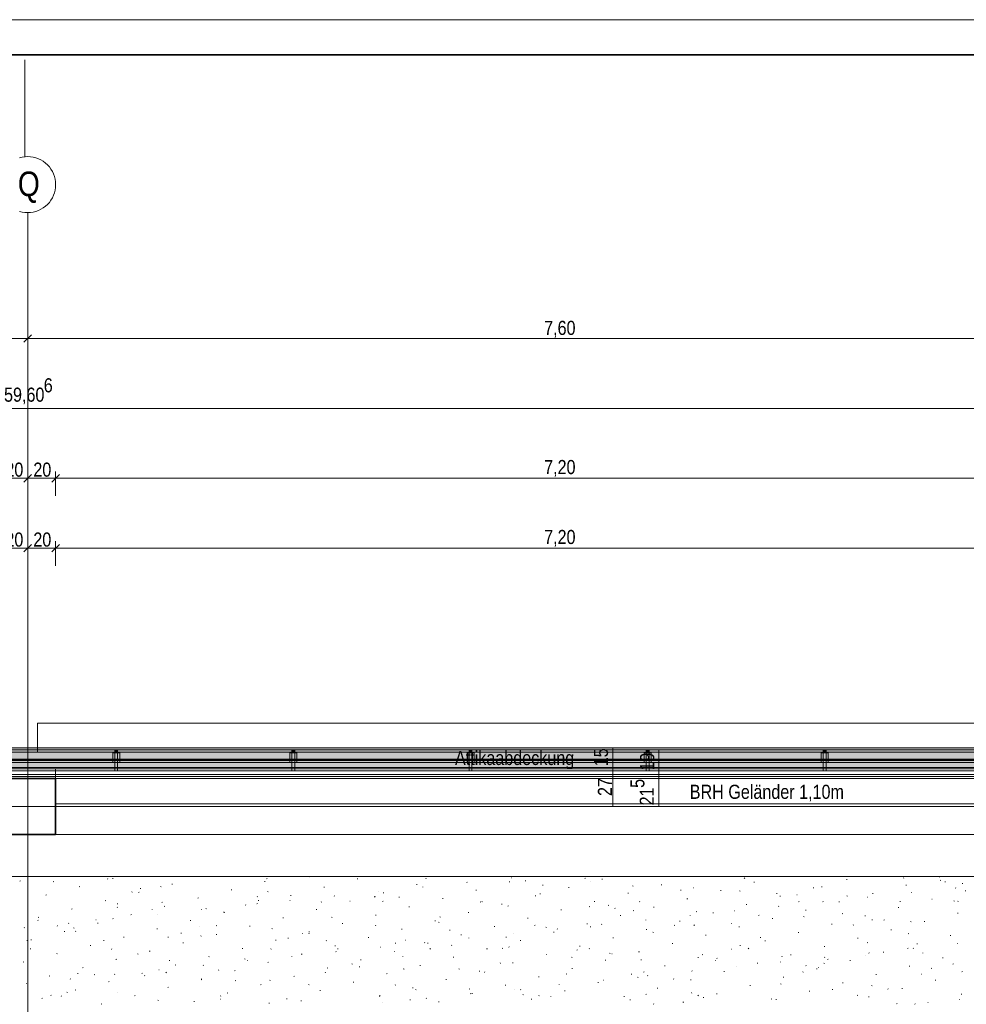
# Model space of a CAD drawing. Extents: x -740 to 300, y 62 to 1112.
# Tile 98 of 187: x -608 to -472, y 972 to 1112. Entities that reach past the tile are written whole.
import ezdxf
from ezdxf.lldxf.tags import DXFTag

# ---------------------------------------------------------------- set-up
doc = ezdxf.new("R2010")
doc.units = 0
doc.layers.get('0').update_dxf_attribs({"lineweight": 13})
doc.layers.add('--Darstellung Teil 07-00', color=2, linetype='grob-A06CPVB9L0', lineweight=13, true_color=0xffff00, plot=False)
for name, color, linetype, lineweight, true_color in [('30 -33 Aussenwände- 3 Aussenstützen', 7, 'Continuous', 50, 0x0000dd), ('30 -33 Aussenwände- 7 Fassade_ Elemente', 7, 'Continuous', 9, 0x00aacc), ('30 -34 Innenwände- 6 Elemente', 7, 'Continuous', 9, 0xff6633), ('30 -35 Decken- 1 Konstruktion-Träger- Stahlbeton', 7, 'Continuous', 13, 0x33aa00), ('30 -36 Dächer- 3 Dachbeläge', 7, 'Continuous', 15, 0x9999ff), ('30 -36 Dächer- 4 Dachbekleidungen', 7, 'Continuous', 9, 0xccccff), ('60- 61 allgemeine Ausstattung- 4 Terrassen', 9, 'Continuous', 9, 0x808080), ('70 -72 Beschriftung- 1 Beschriftung allgemein', 7, 'Continuous', 9, 0xff6633), ('70 -76 Bemaßung- 2 Allgemein', 9, 'Continuous', 5, 0x808080)]:
    doc.layers.add(name, color=color, linetype=linetype, lineweight=lineweight, true_color=true_color)
for name, color, linetype, lineweight in [('40 -41 Abwasser_Wasser_Gas- 2 Wasser-1', 7, 'Continuous', 15), ('70 -71 Achsen- 1 Gebäudeachsen', 7, 'STRICHPUNKT2-A06CPVBCL0', 18), ('iwb_Plankopf Rahmen', 7, 'Continuous', 35), ('Keine-A06CPVBDL0', 7, 'Continuous', 9)]:
    doc.layers.add(name, color=color, linetype=linetype, lineweight=lineweight)
doc.styles.get("Standard").update_dxf_attribs({"font": 'ARIALN.TTF'})
tags = doc.linetypes.add('grob-A06CPVB9L0', pattern=[14, 3, -8, 3]).pattern_tags.tags
tags[8:9] = [DXFTag(74, 4), DXFTag(75, 0), DXFTag(340, '0'), DXFTag(46, 0.0), DXFTag(50, 0.0), DXFTag(44, 0.0), DXFTag(45, 0.0)]
tags[6:7] = [DXFTag(74, 4), DXFTag(75, 0), DXFTag(340, '0'), DXFTag(46, 0.0), DXFTag(50, 0.0), DXFTag(44, 0.0), DXFTag(45, 0.0)]
tags[4:5] = [DXFTag(74, 4), DXFTag(75, 0), DXFTag(340, '0'), DXFTag(46, 0.0), DXFTag(50, 0.0), DXFTag(44, 0.0), DXFTag(45, 0.0)]
tags = doc.linetypes.add('STRICHPUNKT2-A06CPVBCL0', pattern=[12.7, 6.35, -3.175, 0, -3.175]).pattern_tags.tags
tags[10:11] = [DXFTag(74, 4), DXFTag(75, 0), DXFTag(340, '0'), DXFTag(46, 0.0), DXFTag(50, 0.0), DXFTag(44, 0.0), DXFTag(45, 0.0)]
tags[8:9] = [DXFTag(74, 4), DXFTag(75, 0), DXFTag(340, '0'), DXFTag(46, 0.0), DXFTag(50, 0.0), DXFTag(44, 0.0), DXFTag(45, 0.0)]
tags[6:7] = [DXFTag(74, 4), DXFTag(75, 0), DXFTag(340, '0'), DXFTag(46, 0.0), DXFTag(50, 0.0), DXFTag(44, 0.0), DXFTag(45, 0.0)]
tags[4:5] = [DXFTag(74, 4), DXFTag(75, 0), DXFTag(340, '0'), DXFTag(46, 0.0), DXFTag(50, 0.0), DXFTag(44, 0.0), DXFTag(45, 0.0)]

# ---------------------------------------------------------------- blocks, each defined once
blk = doc.blocks.new('Referenz-A06CPVBEL0')
at = {"layer": '--Darstellung Teil 07-00', "color": 0, "linetype": 'grob-A06CPVB9L0', "lineweight": -2, "ltscale": 0.13}
blk.add_line((-606.75, 1092.78), (-606.75, 1106.7), dxfattribs=at)
at = {"layer": '30 -33 Aussenwände- 3 Aussenstützen', "color": 0, "linetype": 'Continuous', "lineweight": 35, "ltscale": 0.35}
for p, q in [((-602.36, 1003.91), (-610.36, 1003.91)), ((-602.36, 995.91), (-602.36, 1003.91)), ((-610.36, 995.91), (-602.36, 995.91))]:
    blk.add_line(p, q, dxfattribs=at)
at = {"layer": '30 -33 Aussenwände- 3 Aussenstützen', "color": 0, "lineweight": 9}
for p, q in [((-607.36, 999.91), (-605.36, 999.91)), ((-606.36, 1000.91), (-606.36, 998.91))]:
    blk.add_line(p, q, dxfattribs=at)
at = {"layer": '30 -33 Aussenwände- 7 Fassade_ Elemente', "color": 0, "linetype": 'Continuous', "ltscale": 0.13}
for p, q in [((-604.96, 1011.85), (-455.76, 1011.85)), ((-604.96, 1008.31), (-604.96, 1011.85)), ((-604.96, 1011.85), (-455.76, 1011.85)), ((-604.96, 1007.71), (-604.96, 1011.85)), ((-455.76, 1008.31), (-604.96, 1008.31)), ((-682.36, 1007.71), (76.35, 1007.71)), ((-455.76, 1007.71), (-604.96, 1007.71))]:
    blk.add_line(p, q, dxfattribs=at)
at = {"layer": '30 -34 Innenwände- 6 Elemente', "color": 0, "linetype": 'Continuous', "ltscale": 0.13}
for p, q in [((76.35, 1007.71), (-682.36, 1007.71)), ((-682.36, 1005.51), (76.35, 1005.51)), ((76.35, 1004.51), (-682.36, 1004.51)), ((-682.36, 1003.91), (76.35, 1003.91))]:
    blk.add_line(p, q, dxfattribs=at)
at = {"layer": '30 -35 Decken- 1 Konstruktion-Träger- Stahlbeton', "color": 0, "linetype": 'grob-A06CPVB9L0', "lineweight": -2, "ltscale": 0.13}
for p, q in [((-602.36, 1003.91), (-458.36, 1003.91)), ((-602.36, 1000.31), (-458.36, 1000.31))]:
    blk.add_line(p, q, dxfattribs=at)
at = {"layer": '30 -35 Decken- 1 Konstruktion-Träger- Stahlbeton', "color": 0, "lineweight": 35}
blk.add_line((-602.36, 1003.91), (-602.36, 1000.31), dxfattribs=at)
at = {"layer": '30 -36 Dächer- 3 Dachbeläge', "color": 0, "linetype": 'Continuous', "ltscale": 0.15}
for p, q in [((76.35, 1008.31), (-682.36, 1008.31)), ((-682.36, 1005.31), (76.35, 1005.31))]:
    blk.add_line(p, q, dxfattribs=at)
at = {"layer": '30 -36 Dächer- 3 Dachbeläge', "color": 0, "lineweight": 9}
for p, q in [((-593.89, 1007.61), (-593.89, 1008.01)), ((-593.49, 1007.61), (-593.89, 1007.61)), ((-593.49, 1008.01), (-593.49, 1007.61)), ((-568.56, 1007.61), (-568.56, 1008.01)), ((-568.16, 1007.61), (-568.56, 1007.61)), ((-568.16, 1008.01), (-568.16, 1007.61)), ((-543.22, 1007.61), (-543.22, 1008.01)), ((-542.82, 1007.61), (-543.22, 1007.61)), ((-542.82, 1008.01), (-542.82, 1007.61)), ((-517.89, 1007.61), (-517.89, 1008.01)), ((-517.49, 1007.61), (-517.89, 1007.61)), ((-517.49, 1008.01), (-517.49, 1007.61)), ((-492.56, 1007.61), (-492.56, 1008.01)), ((-492.16, 1007.61), (-492.56, 1007.61)), ((-492.16, 1008.01), (-492.16, 1007.61))]:
    blk.add_line(p, q, dxfattribs=at)
at = {"layer": '30 -36 Dächer- 3 Dachbeläge', "color": 0, "lineweight": 0}
for points in [[(76.35, 1005.8), (-682.36, 1007.28), (-682.36, 1008.31)], [(76.35, 1005.8), (-682.36, 1008.31), (76.35, 1008.31)], [(-682.36, 1007.28), (76.35, 1005.8), (76.35, 1005.31)], [(-682.36, 1007.28), (76.35, 1005.31), (-682.36, 1005.31)], [(-593.89, 1007.61), (-593.49, 1007.61), (-593.89, 1008.01)], [(-593.89, 1008.01), (-593.49, 1007.61), (-593.49, 1008.01)], [(-568.56, 1007.61), (-568.16, 1007.61), (-568.56, 1008.01)], [(-568.56, 1008.01), (-568.16, 1007.61), (-568.16, 1008.01)], [(-543.22, 1007.61), (-542.82, 1007.61), (-543.22, 1008.01)], [(-543.22, 1008.01), (-542.82, 1007.61), (-542.82, 1008.01)], [(-517.89, 1007.61), (-517.49, 1007.61), (-517.89, 1008.01)], [(-517.89, 1008.01), (-517.49, 1007.61), (-517.49, 1008.01)], [(-492.56, 1007.61), (-492.16, 1007.61), (-492.56, 1008.01)], [(-492.56, 1008.01), (-492.16, 1007.61), (-492.16, 1008.01)]]:
    blk.add_solid(points, dxfattribs=at)
at = {"layer": '30 -36 Dächer- 4 Dachbekleidungen', "color": 0, "linetype": 'Continuous', "ltscale": 0.13}
for p, q in [((76.35, 1008.01), (-682.36, 1008.01)), ((-594.19, 1006.21), (-594.19, 1007.61)), ((-594.19, 1007.61), (-593.89, 1007.61)), ((-593.49, 1007.61), (-593.89, 1007.61)), ((-593.89, 1007.61), (-593.89, 1006.21)), ((-593.49, 1006.21), (-593.49, 1007.61)), ((-593.19, 1007.61), (-593.49, 1007.61)), ((-593.19, 1006.21), (-593.19, 1007.61)), ((-568.86, 1006.21), (-568.86, 1007.61)), ((-568.86, 1007.61), (-568.56, 1007.61)), ((-568.16, 1007.61), (-568.56, 1007.61)), ((-568.56, 1007.61), (-568.56, 1006.21)), ((-568.16, 1006.21), (-568.16, 1007.61)), ((-567.86, 1007.61), (-568.16, 1007.61)), ((-567.86, 1006.21), (-567.86, 1007.61)), ((-543.52, 1006.21), (-543.52, 1007.61)), ((-543.52, 1007.61), (-543.22, 1007.61)), ((-542.82, 1007.61), (-543.22, 1007.61)), ((-543.22, 1007.61), (-543.22, 1006.21)), ((-542.82, 1006.21), (-542.82, 1007.61)), ((-542.52, 1007.61), (-542.82, 1007.61)), ((-542.52, 1006.21), (-542.52, 1007.61)), ((-518.19, 1006.21), (-518.19, 1007.61)), ((-518.19, 1007.61), (-517.89, 1007.61)), ((-517.49, 1007.61), (-517.89, 1007.61)), ((-517.89, 1007.61), (-517.89, 1006.21)), ((-517.49, 1006.21), (-517.49, 1007.61)), ((-517.19, 1007.61), (-517.49, 1007.61)), ((-517.19, 1006.21), (-517.19, 1007.61)), ((-492.86, 1006.21), (-492.86, 1007.61)), ((-492.86, 1007.61), (-492.56, 1007.61)), ((-492.16, 1007.61), (-492.56, 1007.61)), ((-492.56, 1007.61), (-492.56, 1006.21)), ((-492.16, 1006.21), (-492.16, 1007.61)), ((-491.86, 1007.61), (-492.16, 1007.61)), ((-491.86, 1006.21), (-491.86, 1007.61)), ((-682.36, 1006.21), (76.35, 1006.21)), ((-593.89, 1005.01), (-593.89, 1006.21)), ((-593.49, 1006.21), (-593.49, 1005.01)), ((-568.56, 1005.01), (-568.56, 1006.21)), ((-568.16, 1006.21), (-568.16, 1005.01)), ((-543.22, 1005.01), (-543.22, 1006.21)), ((-542.82, 1006.21), (-542.82, 1005.01)), ((-517.89, 1005.01), (-517.89, 1006.21)), ((-517.49, 1006.21), (-517.49, 1005.01)), ((-492.56, 1005.01), (-492.56, 1006.21)), ((-492.16, 1006.21), (-492.16, 1005.01)), ((76.35, 1005.01), (-682.36, 1005.01)), ((-682.36, 1004.21), (76.35, 1004.21)), ((-593.49, 1005.01), (-593.89, 1005.01)), ((-568.16, 1005.01), (-568.56, 1005.01)), ((-542.82, 1005.01), (-543.22, 1005.01)), ((-517.49, 1005.01), (-517.89, 1005.01)), ((-492.16, 1005.01), (-492.56, 1005.01))]:
    blk.add_line(p, q, dxfattribs=at)
at = {"layer": '40 -41 Abwasser_Wasser_Gas- 2 Wasser-1', "color": 0, "linetype": 'Continuous', "lineweight": 9, "ltscale": 0.13}
for p, q in [((-682.36, 995.91), (76.35, 995.91)), ((76.35, 989.91), (-682.36, 989.91))]:
    blk.add_line(p, q, dxfattribs=at)
at = {"layer": '60- 61 allgemeine Ausstattung- 4 Terrassen', "color": 0, "linetype": 'grob-A06CPVB9L0', "lineweight": 50, "ltscale": 0.5}
blk.add_line((-682.36, 1006.61), (8.34, 1006.61), dxfattribs=at)
at = {"layer": '60- 61 allgemeine Ausstattung- 4 Terrassen', "color": 0}
for p, q in [((-602.36, 1005.31), (-458.36, 1005.31)), ((-602.36, 995.91), (-602.36, 1005.31)), ((-458.36, 995.91), (-602.36, 995.91)), ((-566.21, 989.89), (-566.12, 989.87)), ((-510.99, 989.9), (-510.93, 989.91)), ((-475.99, 989.85), (-475.9, 989.87)), ((-607.49, 989.25), (-607.39, 989.27)), ((-602.71, 989.21), (-602.62, 989.17)), ((-599, 988.44), (-598.91, 988.46)), ((-594.89, 989.61), (-594.96, 989.54)), ((-594.23, 989.63), (-594.13, 989.65)), ((-587.38, 988.49), (-587.29, 988.45)), ((-585.75, 988.81), (-585.65, 988.84)), ((-572.49, 989.19), (-572.4, 989.22)), ((-572.12, 989.63), (-572.19, 989.57)), ((-564.01, 988.38), (-563.92, 988.41)), ((-559.24, 989.57), (-559.14, 989.6)), ((-550.75, 988.76), (-550.66, 988.79)), ((-549.83, 988.41), (-549.86, 988.44)), ((-549.35, 989.66), (-549.42, 989.59)), ((-543.5, 989.05), (-543.53, 989.09)), ((-537.5, 989.14), (-537.4, 989.16)), ((-537.17, 989.7), (-537.2, 989.74)), ((-535.19, 989.3), (-535.09, 989.27)), ((-532.73, 988.69), (-532.64, 988.67)), ((-526.58, 989.68), (-526.65, 989.61)), ((-525.88, 989.25), (-525.84, 989.25)), ((-524.24, 989.52), (-524.15, 989.54)), ((-519.86, 988.58), (-519.77, 988.55)), ((-515.76, 988.71), (-515.67, 988.73)), ((-503.8, 989.7), (-503.88, 989.64)), ((-502.51, 989.09), (-502.41, 989.11)), ((-492.78, 988.39), (-492.79, 988.48)), ((-489.25, 989.47), (-489.15, 989.49)), ((-481.03, 989.73), (-481.1, 989.66)), ((-480.77, 988.66), (-480.67, 988.68)), ((-475.74, 989.37), (-475.83, 989.32)), ((-475.19, 989.17), (-475.09, 989.14)), ((-472.63, 988.88), (-472.64, 988.97)), ((-603.78, 987.25), (-603.68, 987.27)), ((-591.4, 987.74), (-591.48, 987.68)), ((-590.52, 987.62), (-590.43, 987.65)), ((-590.28, 988.22), (-590.18, 988.19)), ((-577.27, 988), (-577.17, 988.03)), ((-573.47, 987.07), (-573.55, 987.01)), ((-572.05, 987.77), (-571.96, 987.73)), ((-568.79, 987.19), (-568.69, 987.22)), ((-562.49, 987.11), (-562.52, 987.14)), ((-556.8, 987.02), (-556.7, 986.99)), ((-556.72, 987.05), (-556.63, 987.01)), ((-556.16, 987.76), (-556.19, 987.79)), ((-555.53, 987.57), (-555.43, 987.59)), ((-553.21, 986.92), (-553.22, 987.01)), ((-542.27, 987.95), (-542.18, 987.97)), ((-533.79, 987.14), (-533.7, 987.16)), ((-533.06, 987.41), (-533.07, 987.5)), ((-529.02, 988.33), (-528.92, 988.35)), ((-520.54, 987.52), (-520.44, 987.54)), ((-512.92, 987.9), (-512.93, 987.99)), ((-511.12, 988.28), (-511.07, 988.27)), ((-507.28, 987.9), (-507.18, 987.92)), ((-504.53, 987.87), (-504.44, 987.83)), ((-499.25, 987.49), (-499.16, 987.47)), ((-498.8, 987.09), (-498.7, 987.11)), ((-496.35, 987.3), (-496.31, 987.3)), ((-494.02, 988.28), (-493.93, 988.3)), ((-489.2, 987.15), (-489.11, 987.11)), ((-485.54, 987.46), (-485.45, 987.49)), ((-479.93, 987.58), (-479.96, 987.62)), ((-473.6, 988.23), (-473.63, 988.27)), ((-472.29, 987.84), (-472.19, 987.87)), ((-595.3, 986.43), (-595.2, 986.46)), ((-593.5, 985.94), (-593.51, 986.03)), ((-587.1, 986.26), (-587.17, 986.2)), ((-586.82, 985.62), (-586.72, 985.65)), ((-582.04, 986.81), (-581.95, 986.84)), ((-575.15, 985.81), (-575.19, 985.84)), ((-573.56, 986), (-573.47, 986.03)), ((-573.35, 986.43), (-573.36, 986.52)), ((-568.82, 986.46), (-568.86, 986.49)), ((-564.33, 986.29), (-564.4, 986.22)), ((-560.3, 986.38), (-560.21, 986.4)), ((-555.53, 986.4), (-555.61, 986.34)), ((-551.82, 985.57), (-551.73, 985.59)), ((-547.05, 986.76), (-546.95, 986.78)), ((-541.56, 986.31), (-541.63, 986.25)), ((-541.39, 986.33), (-541.3, 986.3)), ((-538.57, 985.95), (-538.47, 985.97)), ((-537.6, 985.73), (-537.68, 985.68)), ((-526.06, 985.62), (-525.97, 985.58)), ((-525.31, 986.33), (-525.22, 986.35)), ((-523.32, 985.82), (-523.23, 985.79)), ((-518.79, 986.34), (-518.86, 986.27)), ((-512.06, 986.71), (-511.96, 986.73)), ((-503.57, 985.9), (-503.48, 985.92)), ((-498.92, 985.64), (-498.96, 985.67)), ((-496.02, 986.36), (-496.09, 986.29)), ((-492.59, 986.29), (-492.63, 986.32)), ((-490.32, 986.27), (-490.22, 986.3)), ((-486.26, 986.94), (-486.3, 986.97)), ((-481.59, 986.33), (-481.54, 986.33)), ((-477.06, 986.65), (-476.97, 986.68)), ((-473.87, 986.43), (-473.78, 986.39)), ((-473.25, 986.38), (-473.32, 986.32)), ((-600.07, 985.24), (-599.98, 985.27)), ((-593.58, 985.52), (-593.49, 985.48)), ((-591.59, 984.43), (-591.5, 984.46)), ((-588.57, 985.2), (-588.55, 985.15)), ((-587.82, 984.51), (-587.85, 984.55)), ((-581.48, 985.16), (-581.52, 985.2)), ((-580.87, 985.34), (-580.77, 985.31)), ((-578.34, 984.81), (-578.24, 984.83)), ((-578.25, 984.8), (-578.16, 984.76)), ((-565.08, 985.19), (-564.98, 985.21)), ((-556.6, 984.38), (-556.5, 984.4)), ((-543.34, 984.76), (-543.25, 984.78)), ((-530.09, 985.14), (-529.99, 985.16)), ((-522.36, 985.39), (-522.35, 985.35)), ((-521.61, 984.33), (-521.51, 984.35)), ((-519.67, 985.06), (-519.75, 985.01)), ((-516.83, 985.52), (-516.73, 985.54)), ((-511.59, 984.34), (-511.62, 984.37)), ((-510.73, 984.9), (-510.64, 984.86)), ((-508.35, 984.7), (-508.25, 984.73)), ((-505.26, 984.99), (-505.29, 985.02)), ((-501.74, 984.4), (-501.82, 984.34)), ((-495.4, 984.18), (-495.31, 984.14)), ((-495.09, 985.08), (-495, 985.11)), ((-489.84, 984.62), (-489.75, 984.59)), ((-486.61, 984.27), (-486.52, 984.3)), ((-481.84, 985.46), (-481.74, 985.49)), ((-473.36, 984.65), (-473.26, 984.68)), ((-604.93, 983.66), (-604.84, 983.63)), ((-604.85, 984.05), (-604.75, 984.08)), ((-602.09, 982.9), (-602.16, 982.83)), ((-600.48, 983.21), (-600.51, 983.25)), ((-596.61, 983.73), (-596.57, 983.73)), ((-596.37, 983.24), (-596.27, 983.26)), ((-594.15, 983.86), (-594.18, 983.9)), ((-583.11, 983.62), (-583.02, 983.64)), ((-581.85, 982.76), (-581.81, 982.75)), ((-579.32, 982.92), (-579.39, 982.85)), ((-574.63, 982.81), (-574.53, 982.83)), ((-569.86, 984), (-569.76, 984.02)), ((-562.92, 984.08), (-562.83, 984.05)), ((-561.37, 983.19), (-561.28, 983.21)), ((-556.54, 982.94), (-556.62, 982.88)), ((-548.12, 983.57), (-548.02, 983.59)), ((-547.59, 983.36), (-547.5, 983.33)), ((-547.39, 984.14), (-547.29, 984.11)), ((-539.64, 982.76), (-539.54, 982.78)), ((-534.86, 983.95), (-534.77, 983.97)), ((-533.77, 982.97), (-533.85, 982.9)), ((-526.38, 983.13), (-526.29, 983.16)), ((-525.84, 982.68), (-525.84, 982.77)), ((-524.25, 983.04), (-524.28, 983.08)), ((-517.92, 983.69), (-517.95, 983.73)), ((-513.91, 982.94), (-513.81, 982.91)), ((-513.12, 983.51), (-513.03, 983.54)), ((-511, 982.99), (-511.07, 982.93)), ((-505.69, 983.17), (-505.7, 983.26)), ((-499.87, 983.89), (-499.77, 983.92)), ((-491.39, 983.08), (-491.29, 983.11)), ((-488.23, 983.02), (-488.3, 982.95)), ((-485.55, 983.66), (-485.56, 983.75)), ((-483.81, 983.73), (-483.89, 983.67)), ((-480.07, 983.46), (-479.98, 983.42)), ((-478.13, 983.46), (-478.04, 983.48)), ((-606.81, 982.56), (-606.84, 982.6)), ((-601.14, 982.05), (-601.05, 982.07)), ((-599.79, 982.55), (-599.69, 982.51)), ((-599.46, 982.09), (-599.54, 982.04)), ((-587.89, 982.43), (-587.79, 982.45)), ((-584.46, 981.83), (-584.37, 981.8)), ((-581.53, 981.42), (-581.61, 981.37)), ((-579.41, 981.62), (-579.31, 981.64)), ((-571.45, 982.46), (-571.36, 982.43)), ((-567.09, 981.78), (-567.04, 981.78)), ((-566.15, 982), (-566.05, 982.02)), ((-566.12, 981.7), (-566.13, 981.79)), ((-552.89, 982.38), (-552.8, 982.4)), ((-545.98, 982.19), (-545.99, 982.28)), ((-544.41, 981.57), (-544.32, 981.59)), ((-536.91, 981.74), (-536.94, 981.78)), ((-532.26, 982.65), (-532.17, 982.61)), ((-531.16, 981.94), (-531.06, 981.97)), ((-530.58, 982.39), (-530.61, 982.43)), ((-517.9, 982.32), (-517.8, 982.35)), ((-516.93, 981.93), (-516.84, 981.89)), ((-509.42, 981.51), (-509.32, 981.54)), ((-504.64, 982.7), (-504.55, 982.73)), ((-496.16, 981.89), (-496.07, 981.91)), ((-482.91, 982.27), (-482.81, 982.29)), ((-480.43, 981.74), (-480.33, 981.71)), ((-474.43, 981.46), (-474.33, 981.48)), ((-606.41, 980.72), (-606.42, 980.81)), ((-605.92, 980.86), (-605.82, 980.88)), ((-597.44, 980.05), (-597.34, 980.07)), ((-595.52, 980.78), (-595.43, 980.75)), ((-592.66, 981.24), (-592.57, 981.26)), ((-586.27, 981.21), (-586.28, 981.3)), ((-584.18, 980.43), (-584.08, 980.45)), ((-570.92, 980.81), (-570.83, 980.83)), ((-569.13, 981.11), (-569.04, 981.08)), ((-563.6, 980.76), (-563.68, 980.7)), ((-562.44, 980), (-562.35, 980.02)), ((-557.67, 981.19), (-557.57, 981.21)), ((-553.8, 980.4), (-553.71, 980.36)), ((-552.32, 980.81), (-552.28, 980.81)), ((-549.57, 980.44), (-549.61, 980.48)), ((-549.19, 980.37), (-549.09, 980.4)), ((-545.67, 980.09), (-545.75, 980.03)), ((-543.24, 981.09), (-543.28, 981.13)), ((-537.97, 981.26), (-537.88, 981.23)), ((-535.93, 980.75), (-535.84, 980.78)), ((-527.45, 979.94), (-527.35, 979.97)), ((-522.67, 981.13), (-522.58, 981.16)), ((-514.19, 980.32), (-514.1, 980.35)), ((-504.49, 980.06), (-504.4, 980.03)), ((-501.6, 981.21), (-501.51, 981.17)), ((-500.94, 980.7), (-500.84, 980.72)), ((-487.68, 981.08), (-487.59, 981.1)), ((-486.28, 980.49), (-486.18, 980.45)), ((-479.2, 980.27), (-479.1, 980.29)), ((-473.35, 980.27), (-473.38, 980.31)), ((-605.99, 979.58), (-605.9, 979.55)), ((-602.21, 978.86), (-602.12, 978.88)), ((-594.3, 979.55), (-594.37, 979.48)), ((-590.66, 978.86), (-590.57, 978.83)), ((-588.96, 979.24), (-588.86, 979.26)), ((-575.7, 979.62), (-575.6, 979.64)), ((-571.53, 979.58), (-571.6, 979.51)), ((-568.57, 978.49), (-568.6, 978.53)), ((-567.22, 978.8), (-567.12, 978.83)), ((-562.24, 979.14), (-562.27, 979.18)), ((-562.04, 979.58), (-561.95, 979.55)), ((-555.91, 979.79), (-555.94, 979.83)), ((-553.96, 979.18), (-553.87, 979.21)), ((-548.76, 979.6), (-548.83, 979.53)), ((-540.71, 979.56), (-540.61, 979.59)), ((-538.47, 979.68), (-538.38, 979.64)), ((-537.56, 979.84), (-537.51, 979.83)), ((-532.22, 978.75), (-532.13, 978.78)), ((-527.73, 979.42), (-527.81, 979.36)), ((-525.99, 979.62), (-526.06, 979.56)), ((-523.14, 978.96), (-523.05, 978.92)), ((-522.79, 978.86), (-522.75, 978.86)), ((-518.97, 979.13), (-518.87, 979.15)), ((-509.8, 978.75), (-509.88, 978.69)), ((-505.71, 979.51), (-505.62, 979.53)), ((-503.22, 979.65), (-503.29, 979.58)), ((-497.23, 978.7), (-497.14, 978.72)), ((-492.46, 979.89), (-492.36, 979.91)), ((-486.49, 978.64), (-486.48, 978.6)), ((-486.01, 978.97), (-486.04, 979.01)), ((-483.98, 979.08), (-483.88, 979.1)), ((-480.44, 979.67), (-480.52, 979.61)), ((-479.68, 979.62), (-479.71, 979.66)), ((-478.32, 978.93), (-478.33, 979.02)), ((-606.99, 977.67), (-606.89, 977.69)), ((-593.73, 978.05), (-593.63, 978.07)), ((-586.11, 977.9), (-586.01, 977.88)), ((-585.25, 977.24), (-585.15, 977.26)), ((-581.23, 977.2), (-581.26, 977.23)), ((-580.47, 978.43), (-580.38, 978.45)), ((-575.33, 978.15), (-575.24, 978.11)), ((-574.9, 977.84), (-574.93, 977.88)), ((-571.99, 977.61), (-571.9, 977.64)), ((-560, 977.43), (-559.91, 977.39)), ((-558.74, 977.99), (-558.64, 978.02)), ((-552.7, 978.45), (-552.68, 978.41)), ((-550.26, 977.18), (-550.16, 977.21)), ((-545.48, 978.37), (-545.39, 978.4)), ((-538.75, 977.46), (-538.76, 977.55)), ((-537, 977.56), (-536.9, 977.58)), ((-528.56, 978.38), (-528.47, 978.35)), ((-523.74, 977.94), (-523.65, 977.96)), ((-518.61, 977.95), (-518.62, 978.04)), ((-515.26, 977.13), (-515.17, 977.15)), ((-510.49, 978.32), (-510.39, 978.34)), ((-508.03, 977.89), (-507.99, 977.88)), ((-507.81, 978.24), (-507.72, 978.2)), ((-502.01, 977.51), (-501.91, 977.53)), ((-498.67, 977.67), (-498.7, 977.71)), ((-498.46, 978.44), (-498.47, 978.53)), ((-495.08, 977.18), (-494.99, 977.15)), ((-492.48, 977.52), (-492.39, 977.49)), ((-492.34, 978.32), (-492.37, 978.36)), ((-491.87, 978.08), (-491.95, 978.03)), ((-488.75, 977.89), (-488.65, 977.91)), ((-475.49, 978.27), (-475.4, 978.29)), ((-473.94, 977.41), (-474.02, 977.36)), ((-599.18, 975.99), (-599.19, 976.07)), ((-598.51, 976.86), (-598.41, 976.88)), ((-596.86, 975.89), (-596.77, 975.86)), ((-593.89, 975.9), (-593.93, 975.93)), ((-590.02, 976.04), (-589.93, 976.07)), ((-589.59, 975.78), (-589.67, 975.72)), ((-587.56, 976.55), (-587.59, 976.58)), ((-586.51, 976.21), (-586.59, 976.14)), ((-579.04, 976.48), (-579.05, 976.57)), ((-576.77, 976.42), (-576.67, 976.45)), ((-563.74, 976.23), (-563.82, 976.16)), ((-563.51, 976.8), (-563.42, 976.83)), ((-558.89, 976.97), (-558.9, 977.06)), ((-555.03, 975.99), (-554.94, 976.02)), ((-552.63, 976.71), (-552.53, 976.68)), ((-544.67, 976.71), (-544.58, 976.67)), ((-541.77, 976.37), (-541.68, 976.39)), ((-540.97, 976.26), (-541.04, 976.19)), ((-529.34, 975.99), (-529.25, 975.95)), ((-528.52, 976.75), (-528.42, 976.77)), ((-520.04, 975.94), (-519.94, 975.96)), ((-518.2, 976.28), (-518.27, 976.21)), ((-517.66, 975.72), (-517.7, 975.76)), ((-511.33, 976.37), (-511.37, 976.41)), ((-506.78, 976.32), (-506.69, 976.34)), ((-505, 977.02), (-505.03, 977.06)), ((-495.43, 976.3), (-495.5, 976.24)), ((-493.53, 976.7), (-493.43, 976.72)), ((-493.27, 976.91), (-493.22, 976.91)), ((-485.04, 975.89), (-484.95, 975.91)), ((-480.27, 977.08), (-480.17, 977.1)), ((-478.5, 975.94), (-478.46, 975.94)), ((-477.15, 976.8), (-477.06, 976.77)), ((-472.66, 976.33), (-472.73, 976.26)), ((-606.55, 974.6), (-606.59, 974.63)), ((-603.28, 975.67), (-603.19, 975.69)), ((-600.22, 975.25), (-600.26, 975.28)), ((-594.8, 974.85), (-594.7, 974.88)), ((-581.54, 975.23), (-581.45, 975.26)), ((-581.53, 975.18), (-581.44, 975.14)), ((-576.69, 975.03), (-576.6, 975)), ((-573.06, 974.42), (-572.97, 974.45)), ((-571.66, 975.11), (-571.74, 975.05)), ((-568.29, 975.61), (-568.19, 975.64)), ((-566.2, 974.46), (-566.11, 974.42)), ((-559.81, 974.8), (-559.71, 974.82)), ((-553.73, 974.44), (-553.81, 974.39)), ((-546.55, 975.18), (-546.45, 975.2)), ((-538.07, 974.37), (-537.97, 974.39)), ((-533.29, 975.56), (-533.2, 975.58)), ((-530.33, 974.43), (-530.36, 974.46)), ((-524.81, 974.75), (-524.72, 974.77)), ((-523.99, 975.08), (-524.03, 975.11)), ((-519.15, 975.51), (-519.05, 975.48)), ((-514.01, 975.27), (-513.92, 975.24)), ((-511.56, 975.13), (-511.46, 975.15)), ((-503.08, 974.32), (-502.98, 974.34)), ((-498.68, 974.55), (-498.59, 974.52)), ((-498.3, 975.51), (-498.2, 975.53)), ((-489.82, 974.69), (-489.72, 974.72)), ((-485.67, 974.31), (-485.58, 974.28)), ((-476.56, 975.07), (-476.47, 975.1)), ((-603.07, 972.93), (-602.98, 972.89)), ((-600.76, 973.35), (-600.67, 973.32)), ((-599.57, 973.66), (-599.48, 973.69)), ((-593.53, 973.34), (-593.49, 973.34)), ((-586.32, 974.04), (-586.22, 974.07)), ((-577.84, 973.23), (-577.74, 973.26)), ((-564.58, 973.61), (-564.49, 973.63)), ((-551.33, 973.99), (-551.23, 974.01)), ((-550.88, 973.74), (-550.78, 973.7)), ((-543.22, 973.83), (-543.12, 973.8)), ((-542.99, 973.13), (-543.02, 973.16)), ((-542.84, 973.18), (-542.75, 973.2)), ((-536.66, 973.78), (-536.69, 973.81)), ((-535.8, 973.77), (-535.88, 973.72)), ((-535.55, 973.02), (-535.45, 972.98)), ((-533.19, 972.91), (-533.26, 972.84)), ((-529.59, 973.56), (-529.49, 973.58)), ((-517.86, 973.11), (-517.94, 973.05)), ((-516.33, 973.94), (-516.24, 973.96)), ((-511.38, 973.22), (-511.39, 973.31)), ((-510.41, 972.94), (-510.49, 972.87)), ((-507.85, 973.12), (-507.76, 973.15)), ((-494.59, 973.5), (-494.5, 973.53)), ((-491.23, 973.71), (-491.24, 973.8)), ((-487.64, 972.96), (-487.71, 972.89)), ((-483.35, 973.84), (-483.26, 973.8)), ((-481.34, 973.88), (-481.24, 973.91)), ((-472.86, 973.07), (-472.76, 973.1)), ((-604.35, 972.47), (-604.25, 972.5)), ((-601.5, 972.84), (-601.57, 972.77)), ((-595.87, 971.66), (-595.77, 971.69)), ((-591.09, 972.85), (-591, 972.88)), ((-587.74, 972.21), (-587.65, 972.17)), ((-582.61, 972.04), (-582.52, 972.06)), ((-578.73, 972.86), (-578.8, 972.8)), ((-578.77, 972.37), (-578.72, 972.37)), ((-571.81, 971.75), (-571.82, 971.83)), ((-569.36, 972.42), (-569.26, 972.44)), ((-567.28, 972.15), (-567.19, 972.12)), ((-556.1, 972.8), (-556, 972.82)), ((-555.96, 972.89), (-556.03, 972.82)), ((-555.65, 971.83), (-555.68, 971.87)), ((-551.67, 972.24), (-551.67, 972.32)), ((-549.32, 972.48), (-549.35, 972.51)), ((-547.62, 971.99), (-547.52, 972.01)), ((-534.36, 972.37), (-534.27, 972.39)), ((-531.52, 972.73), (-531.53, 972.81)), ((-521.11, 972.75), (-521.01, 972.77)), ((-520.22, 972.3), (-520.12, 972.27)), ((-516.83, 971.7), (-516.81, 971.66)), ((-512.63, 971.93), (-512.53, 971.96)), ((-509.74, 972.63), (-509.64, 972.6)), ((-499.93, 972.44), (-500.01, 972.38)), ((-499.37, 972.31), (-499.27, 972.34)), ((-486.11, 972.69), (-486.02, 972.72)), ((-482, 971.77), (-482.08, 971.71)), ((-479.42, 971.66), (-479.45, 971.69)), ((-477.63, 971.88), (-477.54, 971.9)), ((-473.09, 972.31), (-473.12, 972.34))]:
    blk.add_line(p, q, dxfattribs=at)
at = {"layer": '70 -71 Achsen- 1 Gebäudeachsen', "color": 0, "linetype": 'STRICHPUNKT2-A06CPVBCL0', "ltscale": 0.18}
for p, q in [((-606.36, 1084.85), (-606.36, 85.41)), ((-682.36, 999.91), (76.35, 999.91))]:
    blk.add_line(p, q, dxfattribs=at)
at = {"layer": '70 -76 Bemaßung- 2 Allgemein', "color": 0, "linetype": 'Continuous', "ltscale": 0.13}
for p, q in [((-605.83, 1067.38), (-606.89, 1066.32)), ((-606.89, 1066.32), (-605.83, 1067.38)), ((-606.36, 1066.91), (-606.36, 1067.85)), ((-606.36, 1066.91), (-606.36, 1067.85)), ((-607.42, 1066.85), (-682.36, 1066.85)), ((-605.86, 1066.85), (-607.42, 1066.85)), ((-606.86, 1066.85), (-605.3, 1066.85)), ((-455.42, 1066.85), (-605.3, 1066.85)), ((-11.36, 1056.85), (-682.36, 1056.85)), ((-606.36, 1046.91), (-606.36, 1047.85)), ((-606.36, 1046.91), (-606.36, 1047.85)), ((-602.36, 1044.35), (-602.36, 1047.85)), ((-602.36, 1044.35), (-602.36, 1047.85)), ((-607.42, 1046.85), (-609.3, 1046.85)), ((-605.36, 1046.85), (-607.42, 1046.85)), ((-607.36, 1046.85), (-605.3, 1046.85)), ((-603.42, 1046.85), (-605.3, 1046.85)), ((-601.36, 1046.85), (-603.42, 1046.85)), ((-603.36, 1046.85), (-601.3, 1046.85)), ((-459.42, 1046.85), (-601.3, 1046.85)), ((-606.36, 1036.91), (-606.36, 1037.85)), ((-606.36, 1036.91), (-606.36, 1037.85)), ((-602.36, 1034.35), (-602.36, 1037.85)), ((-602.36, 1034.35), (-602.36, 1037.85)), ((-607.42, 1036.85), (-609.3, 1036.85)), ((-605.36, 1036.85), (-607.42, 1036.85)), ((-607.36, 1036.85), (-605.3, 1036.85)), ((-603.42, 1036.85), (-605.3, 1036.85)), ((-601.36, 1036.85), (-603.42, 1036.85)), ((-603.36, 1036.85), (-601.3, 1036.85)), ((-459.42, 1036.85), (-601.3, 1036.85)), ((-522.64, 1008.31), (-522.7, 1008.31)), ((-522.69, 1008.32), (-522.67, 1008.3)), ((-522.68, 1008.32), (-522.68, 1008.29)), ((-522.68, 1005.33), (-522.68, 1008.29)), ((-516.04, 1008.01), (-516.1, 1008.01)), ((-516.09, 1008.02), (-516.07, 1008)), ((-516.08, 1008.02), (-516.08, 1007.99)), ((-516.08, 1004.23), (-516.08, 1007.99)), ((-522.64, 1005.31), (-522.7, 1005.31)), ((-522.64, 1005.31), (-522.7, 1005.31)), ((-522.69, 1005.32), (-522.67, 1005.3)), ((-522.67, 1005.3), (-522.69, 1005.32)), ((-522.68, 1005.3), (-522.68, 1005.33)), ((-522.68, 1005.32), (-522.68, 1005.29)), ((-522.68, 999.93), (-522.68, 1005.29)), ((-516.07, 1004.2), (-516.09, 1004.22)), ((-516.09, 1004.22), (-516.07, 1004.2)), ((-516.08, 1004.2), (-516.08, 1004.23)), ((-516.08, 1004.22), (-516.08, 1004.19)), ((-516.08, 1004.21), (-516.06, 1004.21)), ((-516.08, 1004.21), (-516.06, 1004.21)), ((-516.08, 999.93), (-516.08, 1004.19)), ((-522.64, 999.91), (-522.7, 999.91)), ((-522.67, 999.9), (-522.69, 999.92)), ((-522.68, 999.9), (-522.68, 999.93)), ((-516.04, 999.91), (-516.1, 999.91)), ((-516.07, 999.9), (-516.09, 999.92)), ((-516.08, 999.9), (-516.08, 999.93))]:
    blk.add_line(p, q, dxfattribs=at)
at = {"layer": '70 -76 Bemaßung- 2 Allgemein', "color": 0, "linetype": 'Continuous', "lineweight": 20, "ltscale": 0.2}
for p, q in [((-605.83, 1047.38), (-606.89, 1046.32)), ((-606.89, 1046.32), (-605.83, 1047.38)), ((-601.83, 1047.38), (-602.89, 1046.32)), ((-602.89, 1046.32), (-601.83, 1047.38)), ((-605.83, 1037.38), (-606.89, 1036.32)), ((-606.89, 1036.32), (-605.83, 1037.38)), ((-601.83, 1037.38), (-602.89, 1036.32)), ((-602.89, 1036.32), (-601.83, 1037.38))]:
    blk.add_line(p, q, dxfattribs=at)
at = {"layer": 'Keine-A06CPVBDL0', "color": 0, "linetype": 'Continuous', "ltscale": 0.13}
for p, q in [((-607.52, 1092.68), (-607.14, 1092.78)), ((-607.14, 1092.78), (-606.75, 1092.83)), ((-606.75, 1092.83), (-606.36, 1092.85)), ((-606.36, 1092.85), (-605.96, 1092.83)), ((-605.96, 1092.83), (-605.58, 1092.78)), ((-605.58, 1092.78), (-605.2, 1092.68)), ((-605.2, 1092.68), (-604.83, 1092.55)), ((-604.83, 1092.55), (-604.47, 1092.38)), ((-604.47, 1092.38), (-604.13, 1092.18)), ((-604.13, 1092.18), (-603.82, 1091.94)), ((-603.82, 1091.94), (-603.53, 1091.68)), ((-603.53, 1091.68), (-603.26, 1091.39)), ((-603.26, 1091.39), (-603.03, 1091.07)), ((-603.03, 1091.07), (-602.83, 1090.74)), ((-602.83, 1090.74), (-602.66, 1090.38)), ((-602.66, 1090.38), (-602.53, 1090.01)), ((-602.53, 1090.01), (-602.43, 1089.63)), ((-602.43, 1089.63), (-602.38, 1089.24)), ((-602.38, 1088.46), (-602.43, 1088.07)), ((-602.38, 1089.24), (-602.36, 1088.85)), ((-602.36, 1088.85), (-602.38, 1088.46)), ((-602.83, 1086.97), (-603.03, 1086.63)), ((-602.66, 1087.32), (-602.83, 1086.97)), ((-602.53, 1087.69), (-602.66, 1087.32)), ((-602.43, 1088.07), (-602.53, 1087.69)), ((-603.82, 1085.76), (-604.13, 1085.53)), ((-603.53, 1086.02), (-603.82, 1085.76)), ((-603.26, 1086.31), (-603.53, 1086.02)), ((-603.03, 1086.63), (-603.26, 1086.31)), ((-607.14, 1084.93), (-607.52, 1085.02)), ((-606.75, 1084.87), (-607.14, 1084.93)), ((-606.36, 1084.85), (-606.75, 1084.87)), ((-605.96, 1084.87), (-606.36, 1084.85)), ((-605.58, 1084.93), (-605.96, 1084.87)), ((-605.2, 1085.02), (-605.58, 1084.93)), ((-604.83, 1085.16), (-605.2, 1085.02)), ((-604.47, 1085.32), (-604.83, 1085.16)), ((-604.13, 1085.53), (-604.47, 1085.32))]:
    blk.add_line(p, q, dxfattribs=at)
at = {"layer": '70 -72 Beschriftung- 1 Beschriftung allgemein', "color": 0, "linetype": 'Continuous', "ltscale": 0.13, "char_height": 2.0138, "attachment_point": 1}
for s, insert in [('{\\fArial Narrow;Attikaabdeckung}', (-545.24, 1007.87)), ('{\\fArial Narrow;BRH Geländer 1,10m}', (-511.66, 1003.03))]:
    blk.add_mtext(s, dxfattribs=dict(at, insert=insert))
at = {"layer": '70 -76 Bemaßung- 2 Allgemein', "color": 0, "linetype": 'Continuous', "ltscale": 0.13, "char_height": 2.0138, "attachment_point": 1}
for s, insert in [('{\\fArial Narrow;7,60}', (-532.49, 1069.37)), ('{\\fArial Narrow;6}', (-604.06, 1061.16)), ('{\\fArial Narrow;59,60}', (-609.74, 1059.82)), ('{\\fArial Narrow;20}', (-609.55, 1049.1)), ('{\\fArial Narrow;20}', (-605.55, 1049.1)), ('{\\fArial Narrow;7,20}', (-532.49, 1049.47)), ('{\\fArial Narrow;20}', (-609.55, 1039.1)), ('{\\fArial Narrow;20}', (-605.55, 1039.1)), ('{\\fArial Narrow;7,20}', (-532.49, 1039.47))]:
    blk.add_mtext(s, dxfattribs=dict(at, insert=insert))
at = {"layer": '70 -76 Bemaßung- 2 Allgemein', "color": 0, "linetype": 'Continuous', "ltscale": 0.13, "char_height": 2.0138, "attachment_point": 1, "rotation": 90}
for s, insert in [('{\\fArial Narrow;15}', (-525.37, 1005.68)), ('{\\fArial Narrow;19}', (-518.76, 1005.04)), ('{\\fArial Narrow;27}', (-524.8, 1001.42)), ('{\\fArial Narrow;5}', (-520.16, 1002.58)), ('{\\fArial Narrow;21}', (-518.82, 1000.08))]:
    blk.add_mtext(s, dxfattribs=dict(at, insert=insert))
at = {"layer": 'Keine-A06CPVBDL0', "color": 0, "linetype": 'Continuous', "ltscale": 0.13, "insert": (-607.77, 1090.72), "char_height": 3.5241, "attachment_point": 1}
blk.add_mtext('{\\fArial Narrow;Q}', dxfattribs=at)

msp = doc.modelspace()

# ---------------------------------------------------------------- linework, layer by layer
at = {"layer": 'iwb_Plankopf Rahmen', "color": 8, "lineweight": 13, "ltscale": 0.13, "true_color": 0x808080}
msp.add_lwpolyline([(300.35, 62.43), (-719.65, 62.43), (-719.65, 1112.43), (300.35, 1112.43), (300.35, 62.43)], close=True, dxfattribs=at)
at = {"layer": 'iwb_Plankopf Rahmen', "ltscale": 0.35}
msp.add_lwpolyline([(-699.65, 67.43), (-699.65, 1107.43), (295.35, 1107.43), (295.35, 67.43), (-599.65, 67.43), (-699.65, 67.43)], close=True, dxfattribs=at)

# ---------------------------------------------------------------- block references
at = {"color": 8, "lineweight": 13, "ltscale": 0.13, "true_color": 0x808080}
msp.add_blockref('Referenz-A06CPVBEL0', (0, 0), dxfattribs=at)

doc.saveas('drawing.dxf')
